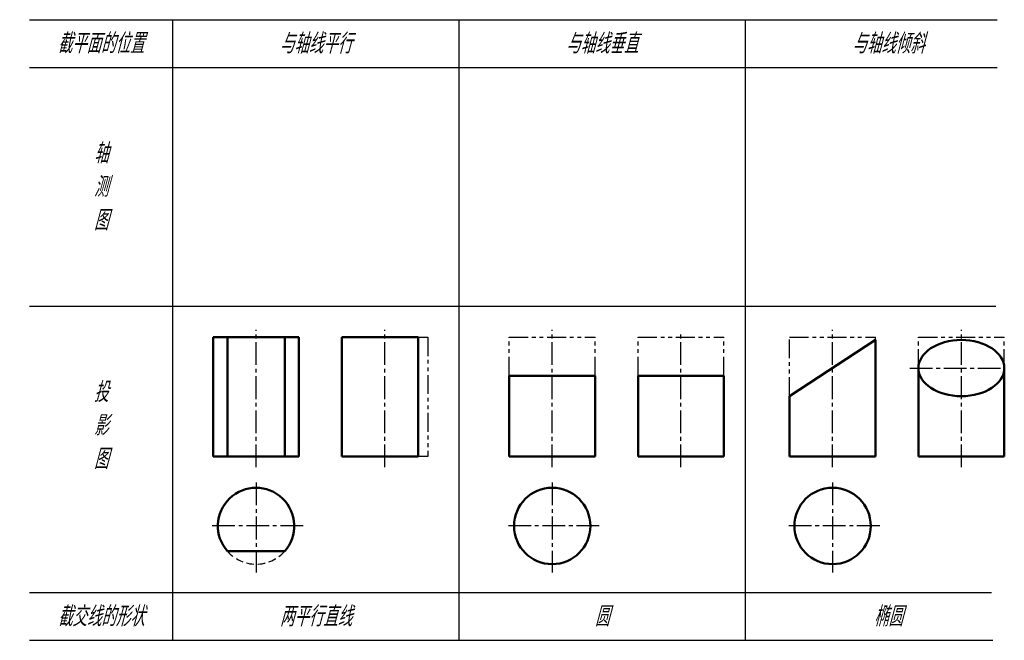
# Model space of a CAD drawing. Header units: millimetres. Extents: x 317 to 523, y 183 to 313.
import ezdxf

# ---------------------------------------------------------------- set-up
doc = ezdxf.new("R2010")
doc.units = ezdxf.units.MM
doc.header["$LTSCALE"] = 0.5
for name, pattern in [('CENTER2', [28.575, 19.05, -3.175, 3.175, -3.175]), ('DASHED2', [9.525, 6.35, -3.175]), ('PHANTOM2', [31.75, 15.875, -3.175, 3.175, -3.175, 3.175, -3.175])]:
    doc.linetypes.add(name, pattern=pattern)
for name, color, linetype, lineweight in [('双点画线', 7, 'PHANTOM2', 25), ('文字层', 227, 'Continuous', 20), ('点画线层', 3, 'CENTER2', 25), ('粗实线层', 7, 'Continuous', 50), ('虚线层', 2, 'DASHED2', 25)]:
    doc.layers.add(name, color=color, linetype=linetype, lineweight=lineweight)
doc.layers.add('细实线层', color=7, linetype='Continuous')
doc.styles.add('工程斜体', font='gbeitc.shx', dxfattribs={"bigfont": 'gbcbig.shx'})

# ---------------------------------------------------------------- blocks, each defined once
blk = doc.blocks.new('ty')
at = {"layer": '双点画线', "color": 7, "ltscale": 0.5}
for p, q in [((41.48, -15.11), (41.48, -40.11)), ((58.56, -15.11), (76.56, -15.11)), ((58.56, -23.19), (58.56, -15.11)), ((76.56, -23.19), (76.56, -15.11)), ((85.55, -23.19), (85.55, -15.11)), ((85.55, -15.11), (103.55, -15.11)), ((103.55, -23.19), (103.55, -15.11)), ((117.33, -15.11), (135.33, -15.11)), ((117.33, -27.48), (117.33, -15.11)), ((135.33, -15.7), (135.33, -15.11)), ((144.32, -15.11), (162.32, -15.11)), ((144.32, -21.59), (144.32, -15.11)), ((162.32, -21.59), (162.32, -15.11))]:
    blk.add_line(p, q, dxfattribs=at)
at = {"layer": '点画线层', "color": 7, "ltscale": 0.5}
for p, q in [((5.49, -42.37), (5.49, -13.61)), ((32.48, -42.37), (32.48, -13.61)), ((67.56, -42.37), (67.56, -13.61)), ((94.55, -42.37), (94.55, -14)), ((126.33, -42.37), (126.33, -13.61)), ((153.32, -42.37), (153.32, -13.61)), ((142.5, -21.59), (162.32, -21.59)), ((5.49, -45.56), (5.49, -64.39)), ((67.56, -45.56), (67.56, -64.39)), ((126.33, -45.56), (126.33, -64.39)), ((15.36, -54.67), (-4.13, -54.67)), ((77.42, -54.67), (57.93, -54.67)), ((136.2, -54.67), (116.7, -54.67))]:
    blk.add_line(p, q, dxfattribs=at)
at = {"layer": '粗实线层', "color": 7, "ltscale": 0.5}
for p, q in [((-3.51, -15.11), (14.49, -15.11)), ((-3.51, -40.11), (-3.51, -15.11)), ((-0.51, -40.11), (-0.51, -15.11)), ((11.49, -15.11), (11.49, -40.11)), ((14.49, -15.11), (14.49, -40.11)), ((23.48, -15.11), (39.48, -15.11)), ((23.48, -40.11), (23.48, -15.11)), ((39.48, -15.11), (39.48, -40.11)), ((117.33, -27.48), (135.33, -15.7)), ((135.33, -15.7), (135.33, -40.11)), ((144.32, -40.11), (144.32, -21.59)), ((162.32, -21.59), (162.32, -40.11)), ((58.56, -40.11), (58.56, -23.19)), ((58.56, -23.19), (76.56, -23.19)), ((76.56, -23.19), (76.56, -40.11)), ((85.55, -40.11), (85.55, -23.19)), ((85.55, -23.19), (103.55, -23.19)), ((103.55, -23.19), (103.55, -40.11)), ((117.33, -40.11), (117.33, -27.48)), ((14.49, -40.11), (-3.51, -40.11)), ((39.48, -40.11), (23.48, -40.11)), ((76.56, -40.11), (58.56, -40.11)), ((103.55, -40.11), (85.55, -40.11)), ((135.33, -40.11), (117.33, -40.11)), ((162.32, -40.11), (144.32, -40.11)), ((11.49, -59.96), (-0.51, -59.96))]:
    blk.add_line(p, q, dxfattribs=at)
for centre in [(67.56, -54.67), (126.33, -54.67)]:
    blk.add_circle(centre, 8, dxfattribs=at)
blk.add_arc((5.49, -54.67), 8, 318.5904, 221.4096, dxfattribs=at)
blk.add_ellipse((153.32, -21.59), major_axis=(-9, 0), ratio=0.654021, dxfattribs=at)
at = {"layer": '细实线层', "color": 7, "ltscale": 0.5}
for p, q in [((-42.01, 51.39), (160.84, 51.39)), ((-12.01, 51.39), (-12.01, -78.61)), ((47.99, 51.39), (47.99, -78.61)), ((107.99, 51.39), (107.99, -78.61)), ((-42.01, 41.39), (160.84, 41.39)), ((-42.01, -8.61), (160.54, -8.61)), ((39.48, -15.11), (41.48, -15.11)), ((41.48, -40.11), (39.48, -40.11)), ((-42.01, -68.61), (159.65, -68.61)), ((-42.01, -78.61), (159.95, -78.61))]:
    blk.add_line(p, q, dxfattribs=at)
at = {"layer": '虚线层', "color": 7, "ltscale": 0.5}
blk.add_arc((5.49, -54.67), 8, 221.4096, 318.5904, dxfattribs=at)
at = {"layer": '文字层', "color": 7, "ltscale": 0.5, "char_height": 4.2, "width": 36, "attachment_point": 5, "style": '工程斜体'}
for s, insert in [('截平面的位置', (-27.06, 46.43)), ('与轴线平行', (17.99, 46.39)), ('与轴线垂直', (77.99, 46.39)), ('与轴线倾斜', (137.99, 46.39)), ('轴\\P测\\P图', (-27.01, 16.39)), ('投\\P影\\P图', (-27.01, -33.61)), ('截交线的形状', (-27.01, -73.61)), ('两平行直线', (17.99, -73.61)), ('圆', (77.99, -73.61)), ('椭圆', (137.99, -73.61))]:
    blk.add_mtext(s, dxfattribs=dict(at, insert=insert))

msp = doc.modelspace()

# ---------------------------------------------------------------- block references
at = {"layer": '细实线层'}
msp.add_blockref('ty', (360.95, 261.76), dxfattribs=at)

doc.saveas('drawing.dxf')
